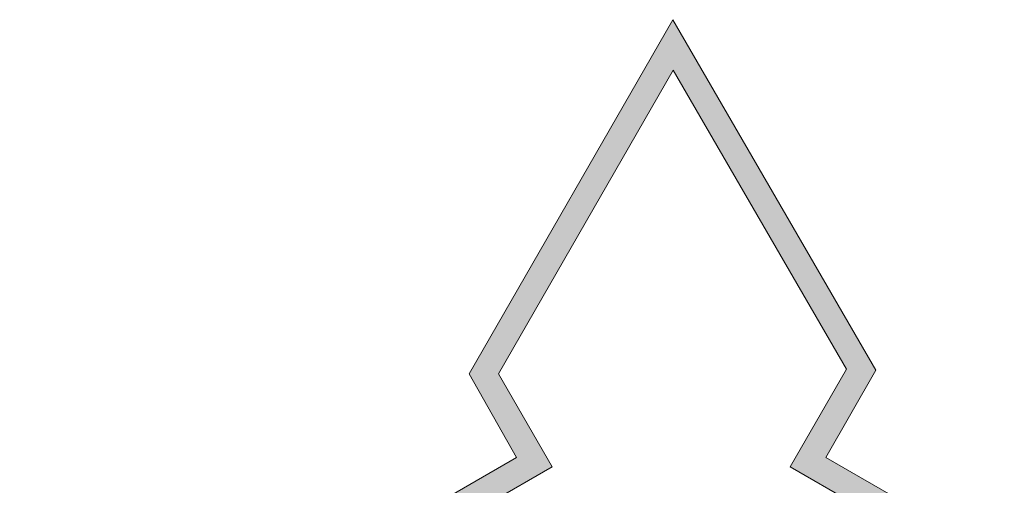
# Model space of a CAD drawing. Header units: millimetres. Extents: x -17 to 226, y -19 to 65.
# Tile 28 of 62: x 74.002 to 75.911, y -11.879 to -10.976. Entities that reach past the tile are written whole.
import ezdxf

# ---------------------------------------------------------------- set-up
doc = ezdxf.new("R2010")
doc.units = ezdxf.units.MM
doc.layers.add('STEMPEL', color=7, linetype='Continuous')

# ---------------------------------------------------------------- blocks, each defined once
blk = doc.blocks.new('241')
at = {"layer": 'STEMPEL', "true_color": 0xff0d0d}
blk.add_hatch(color=1, dxfattribs=at).paths.add_polyline_path([(-23.51, 4.172), (-21.222, 4.172), (-21.223, 4.122), (-23.559, 4.122), (-23.559, 4.464), (-23.351, 4.464), (-23.01, 5.046), (-23.688, 5.045), (-23.792, 4.865), (-24.517, 5.284), (-24.408, 5.473), (-24.744, 6.053), (-25.083, 5.464), (-24.979, 5.284), (-25.704, 4.865), (-25.81, 5.045), (-26.486, 5.045), (-26.144, 4.464), (-25.935, 4.463), (-25.936, 2.97), (-25.985, 2.971), (-25.986, 4.415), (-26.173, 4.416), (-26.575, 5.095), (-25.781, 5.095), (-25.686, 4.933), (-25.048, 5.302), (-25.14, 5.464), (-24.745, 6.151), (-24.351, 5.471), (-24.448, 5.302), (-23.808, 4.933), (-23.716, 5.095), (-22.922, 5.096), (-23.322, 4.415), (-23.51, 4.415)])
at = {"layer": 'STEMPEL', "color": 1, "linetype": 'Continuous', "lineweight": 13, "true_color": 0xff0d0d, "flags": 128}
for points in [[(-23.792, 4.865), (-24.517, 5.284), (-24.408, 5.473), (-24.744, 6.053), (-25.083, 5.464), (-24.979, 5.284), (-25.704, 4.865)], [(-25.686, 4.933), (-25.048, 5.302), (-25.14, 5.464), (-24.745, 6.151), (-24.351, 5.471), (-24.448, 5.302), (-23.808, 4.933)]]:
    blk.add_lwpolyline(points, dxfattribs=at)

msp = doc.modelspace()

# ---------------------------------------------------------------- block references
at = {"color": 1, "linetype": 'Continuous', "lineweight": 0}
msp.add_blockref('241', (100.013, -17.127), dxfattribs=at)

doc.saveas('drawing.dxf')
